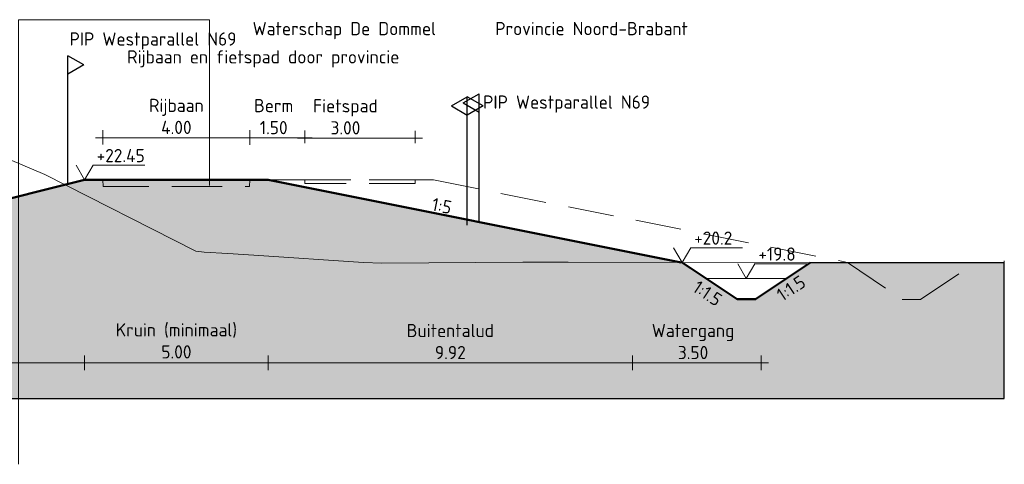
# Model space of a CAD drawing. Header units: metres. Extents: x 161377 to 162521, y 378914 to 379231.
# Tile 33 of 77: x 161861 to 161888, y 378917 to 378929. Entities that reach past the tile are written whole.
import ezdxf

# ---------------------------------------------------------------- set-up
doc = ezdxf.new("R2010")
doc.units = ezdxf.units.M
doc.linetypes.add('DASHED2', pattern=[0.375, 0.25, -0.125])
doc.linetypes.add('HIDDEN', pattern=[9.525, 6.35, -3.175])
for name, color, linetype, lineweight in [('B-WE-GR-MAAIVELD-GD', 253, 'Continuous', 18), ('N-WE-OG-TOPOGRAFIE-SD', 7, 'Continuous', 25), ('N-XX-GW-WATERGANG-GD', 90, 'Continuous', 50), ('profiel', 7, 'Continuous', 13), ('X-XX-AL-HULPLIJN-G', 7, 'Continuous', 18), ('X-XX-AL-HULPLIJN-O', 7, 'Continuous', 18), ('X-XX-AL-M', 7, 'Continuous', 18), ('X-XX-AL-NAP-M', 7, 'Continuous', 18)]:
    doc.layers.add(name, color=color, linetype=linetype, lineweight=lineweight)
doc.layers.add('N-WE-GW-GROND-A', color=7, linetype='Continuous', lineweight=35, true_color=0xffdf7f)
doc.layers.add('waterspiegel', color=7, linetype='Continuous', lineweight=13, true_color=0x0544ff)
doc.layers.add('PIP Westparallel N69', color=7, linetype='Continuous')
doc.styles.add('RH-NLCS-A', font='NLCS-ISO.ttf')
doc.dimstyles.new('RH-NLCS-IT-A$0', dxfattribs={"dimscale": 0, "dimtxt": 2.5, "dimasz": 2.5, "dimexe": 1, "dimexo": 5, "dimgap": 0.5, "dimtad": 1, "dimzin": 1, "dimdsep": 46, "dimtxsty": 'RH-NLCS-A', "dimcen": 2.5, "dimdle": 1, "dimclrd": 256, "dimclre": 8, "dimclrt": 256, "dimadec": 0, "dimazin": 0, "dimtfac": 1, "dimtmove": 0, "dimatfit": 3, "dimfxl": 1, "dimfxlon": 1, "dimlwd": -1, "dimlwe": 13, "dimarcsym": 1})

# ---------------------------------------------------------------- blocks, each defined once
blk = doc.blocks.new('Peilmaat')
blk.add_lwpolyline([(-0.162, 0.28), (0, 0), (0.162, 0.28), (1.142, 0.28)])
at = {"style": 'RH-NLCS-A'}
blk.add_attdef('NAP', (0.227, 0.337), '', height=0.25, dxfattribs=at)
blk = doc.blocks.new('SOG-TOPOGRAFIE_ERFGRENS_LINKS-D')
for p, q in [((-0.433, 3.25), (0, 3.5)), ((0, 3), (0, 3.5)), ((-0.433, 3.25), (0, 3)), ((0, 0), (0, 3))]:
    blk.add_line(p, q)
blk = doc.blocks.new('*D138')
at = {"layer": 'Defpoints', "color": 0, "transparency": 16777216}
for p in [(161863.092, 378924.755), (161868.092, 378924.755), (161868.092, 378919.773)]:
    blk.add_point(p, dxfattribs=at)
at = {"layer": 'X-XX-AL-M', "color": 8, "linetype": 'HIDDEN', "lineweight": 13, "transparency": 16777216}
for p, q in [((161863.092, 378919.973), (161863.092, 378919.573)), ((161868.092, 378919.973), (161868.092, 378919.573))]:
    blk.add_line(p, q, dxfattribs=at)
at = {"layer": 'X-XX-AL-M', "transparency": 16777216}
blk.add_line((161862.892, 378919.773), (161868.292, 378919.773), dxfattribs=at)
at = {"layer": 'X-XX-AL-M', "transparency": 16777216, "insert": (161865.592, 378920.371), "char_height": 0.36, "attachment_point": 5, "style": 'RH-NLCS-A'}
blk.add_mtext('Kruin (minimaal)\\P5.00', dxfattribs=at)
blk = doc.blocks.new('_None')
blk = doc.blocks.new('*D139')
at = {"layer": 'Defpoints', "color": 0, "transparency": 16777216}
for p in [(161868.092, 378924.755), (161878.014, 378922.501), (161878.014, 378919.773)]:
    blk.add_point(p, dxfattribs=at)
at = {"layer": 'X-XX-AL-M', "color": 8, "linetype": 'HIDDEN', "lineweight": 13, "transparency": 16777216}
for p, q in [((161868.092, 378919.973), (161868.092, 378919.573)), ((161878.014, 378919.973), (161878.014, 378919.573))]:
    blk.add_line(p, q, dxfattribs=at)
at = {"layer": 'X-XX-AL-M', "transparency": 16777216}
blk.add_line((161867.892, 378919.773), (161878.214, 378919.773), dxfattribs=at)
at = {"layer": 'X-XX-AL-M', "transparency": 16777216, "insert": (161873.053, 378920.353), "char_height": 0.36, "attachment_point": 5, "style": 'RH-NLCS-A'}
blk.add_mtext('Buitentalud \\P9.92', dxfattribs=at)
blk = doc.blocks.new('*D140')
at = {"layer": 'Defpoints', "color": 0, "transparency": 16777216}
for p in [(161878.014, 378922.501), (161881.515, 378922.501), (161881.515, 378919.773)]:
    blk.add_point(p, dxfattribs=at)
at = {"layer": 'X-XX-AL-M', "color": 8, "linetype": 'HIDDEN', "lineweight": 13, "transparency": 16777216}
for p, q in [((161878.014, 378919.973), (161878.014, 378919.573)), ((161881.515, 378919.973), (161881.515, 378919.573))]:
    blk.add_line(p, q, dxfattribs=at)
at = {"layer": 'X-XX-AL-M', "transparency": 16777216}
blk.add_line((161877.814, 378919.773), (161881.715, 378919.773), dxfattribs=at)
at = {"layer": 'X-XX-AL-M', "transparency": 16777216, "insert": (161879.664, 378920.353), "char_height": 0.36, "attachment_point": 5, "style": 'RH-NLCS-A'}
blk.add_mtext('Watergang\\P3.50', dxfattribs=at)
blk = doc.blocks.new('*D142')
at = {"layer": 'Defpoints', "color": 0, "transparency": 16777216}
for p in [(161863.092, 378924.755), (161853.915, 378922.461), (161863.092, 378919.773)]:
    blk.add_point(p, dxfattribs=at)
at = {"layer": 'X-XX-AL-M', "color": 8, "linetype": 'HIDDEN', "lineweight": 13, "transparency": 16777216}
for p, q in [((161853.915, 378919.973), (161853.915, 378919.573)), ((161863.092, 378919.973), (161863.092, 378919.573))]:
    blk.add_line(p, q, dxfattribs=at)
at = {"layer": 'X-XX-AL-M', "transparency": 16777216}
blk.add_line((161853.715, 378919.773), (161863.292, 378919.773), dxfattribs=at)
at = {"layer": 'X-XX-AL-M', "transparency": 16777216, "insert": (161857.793, 378920.353), "char_height": 0.36, "attachment_point": 5, "style": 'RH-NLCS-A'}
blk.add_mtext('Binnentalud \\P9.18', dxfattribs=at)
blk = doc.blocks.new('*D145')
at = {"layer": 'Defpoints', "color": 0, "transparency": 16777216}
for p in [(161867.592, 378925.908), (161863.589, 378924.719), (161867.592, 378924.738)]:
    blk.add_point(p, dxfattribs=at)
at = {"layer": 'X-XX-AL-M', "color": 8, "linetype": 'HIDDEN', "lineweight": 13, "transparency": 16777216}
for p, q in [((161863.589, 378925.719), (161863.589, 378926.108)), ((161867.592, 378925.738), (161867.592, 378926.108))]:
    blk.add_line(p, q, dxfattribs=at)
at = {"layer": 'X-XX-AL-M', "transparency": 16777216}
blk.add_line((161863.389, 378925.908), (161867.792, 378925.908), dxfattribs=at)
at = {"layer": 'X-XX-AL-M', "transparency": 16777216, "insert": (161865.591, 378926.488), "char_height": 0.36, "attachment_point": 5, "style": 'RH-NLCS-A'}
blk.add_mtext('Rijbaan\\P4.00', dxfattribs=at)
blk = doc.blocks.new('*D147')
at = {"layer": 'Defpoints', "color": 0, "transparency": 16777216}
for p in [(161869.092, 378925.902), (161869.092, 378924.755), (161867.592, 378924.713)]:
    blk.add_point(p, dxfattribs=at)
at = {"layer": 'X-XX-AL-M', "color": 8, "linetype": 'HIDDEN', "lineweight": 13, "transparency": 16777216}
for p, q in [((161867.592, 378925.713), (161867.592, 378926.102)), ((161869.092, 378925.755), (161869.092, 378926.102))]:
    blk.add_line(p, q, dxfattribs=at)
at = {"layer": 'X-XX-AL-M', "transparency": 16777216}
blk.add_line((161867.392, 378925.902), (161869.292, 378925.902), dxfattribs=at)
at = {"layer": 'X-XX-AL-M', "transparency": 16777216, "insert": (161868.242, 378926.482), "char_height": 0.36, "attachment_point": 5, "style": 'RH-NLCS-A'}
blk.add_mtext('Berm\\P1.50', dxfattribs=at)
blk = doc.blocks.new('*D148')
at = {"layer": 'Defpoints', "color": 0, "transparency": 16777216}
for p in [(161872.092, 378925.896), (161869.092, 378924.755), (161872.092, 378924.755)]:
    blk.add_point(p, dxfattribs=at)
at = {"layer": 'X-XX-AL-M', "color": 8, "linetype": 'HIDDEN', "lineweight": 13, "transparency": 16777216}
for p, q in [((161869.092, 378925.755), (161869.092, 378926.096)), ((161872.092, 378925.755), (161872.092, 378926.096))]:
    blk.add_line(p, q, dxfattribs=at)
at = {"layer": 'X-XX-AL-M', "transparency": 16777216}
blk.add_line((161868.892, 378925.896), (161872.292, 378925.896), dxfattribs=at)
at = {"layer": 'X-XX-AL-M', "transparency": 16777216, "insert": (161870.196, 378926.476), "char_height": 0.36, "attachment_point": 5, "style": 'RH-NLCS-A'}
blk.add_mtext('Fietspad\\P3.00', dxfattribs=at)

msp = doc.modelspace()

# ---------------------------------------------------------------- hatches: boundary and pattern name
at = {"layer": 'N-WE-GW-GROND-A', "transparency": 33554508}
h = msp.add_hatch(color=256, dxfattribs=at)
h.dxf.hatch_style = 1
h.paths.add_polyline_path([(161868.092, 378924.755), (161863.092, 378924.755), (161853.915, 378922.461), (161849.915, 378922.405), (161848.518, 378921.705), (161847.518, 378921.705), (161846.118, 378922.405), (161835.215, 378922.705), (161831.626, 378922.994), (161830.627, 378923.044), (161827.193, 378922.821), (161827.193, 378918.805), (161888.142, 378918.805), (161888.142, 378922.498), (161882.867, 378922.506), (161881.367, 378921.506), (161880.867, 378921.506), (161879.367, 378922.501)])

# ---------------------------------------------------------------- linework, layer by layer
msp.add_lwpolyline([(161888.142, 378922.498), (161888.047, 378922.498), (161882.859, 378922.501), (161881.367, 378921.506), (161880.867, 378921.506), (161879.338, 378922.506), (161868.092, 378924.755), (161863.092, 378924.755), (161853.915, 378922.461), (161849.915, 378922.405), (161848.518, 378921.705), (161847.518, 378921.705), (161846.118, 378922.405), (161835.215, 378922.705), (161835.215, 378922.705), (161831.626, 378922.994), (161830.627, 378923.044), (161827.193, 378922.821), (161827.193, 378918.805), (161888.142, 378918.805)], close=True)
at = {"layer": 'B-WE-GR-MAAIVELD-GD', "flags": 128}
msp.add_lwpolyline([(161861.048, 378925.309), (161862.006, 378924.901), (161866.118, 378922.819), (161866.346, 378922.791), (161866.992, 378922.75), (161867.701, 378922.706), (161870.686, 378922.502), (161871.189, 378922.492), (161875.026, 378922.514), (161876.259, 378922.514), (161879.367, 378922.506), (161881.329, 378922.5), (161883.707, 378922.502), (161886.4, 378922.501), (161888.047, 378922.498), (161888.142, 378922.498)], dxfattribs=at)
at = {"layer": 'N-XX-GW-WATERGANG-GD'}
for points in [[(161853.915, 378922.461), (161863.092, 378924.755), (161868.092, 378924.755), (161879.338, 378922.506)], [(161879.367, 378922.506), (161880.867, 378921.506), (161881.367, 378921.506), (161882.867, 378922.506)]]:
    msp.add_lwpolyline(points, dxfattribs=at)
at = {"layer": 'PIP Westparallel N69', "color": 172, "true_color": 0x0000e2}
for p, q in [((161863.071, 378927.892), (161862.638, 378928.142)), ((161862.638, 378927.642), (161862.638, 378928.142)), ((161863.071, 378927.892), (161862.638, 378927.642)), ((161862.638, 378924.642), (161862.638, 378927.642)), ((161873.405, 378926.856), (161873.838, 378927.106)), ((161873.838, 378926.606), (161873.838, 378927.106)), ((161873.405, 378926.856), (161873.838, 378926.606)), ((161873.838, 378923.606), (161873.838, 378926.606))]:
    msp.add_line(p, q, dxfattribs=at)
at = {"layer": 'profiel', "linetype": 'DASHED2', "ltscale": 5}
for points in [[(161867.592, 378924.755), (161865.592, 378924.755), (161863.589, 378924.755), (161863.594, 378924.575), (161865.592, 378924.575), (161867.587, 378924.575)], [(161869.092, 378924.755), (161872.092, 378924.755), (161872.092, 378924.655), (161869.092, 378924.655)]]:
    msp.add_lwpolyline(points, close=True, dxfattribs=at)
for points in [[(161872.592, 378924.755), (161872.092, 378924.755), (161869.092, 378924.755), (161867.592, 378924.755)], [(161872.592, 378924.755), (161883.867, 378922.51), (161885.361, 378921.502), (161885.863, 378921.502), (161887.363, 378922.501)]]:
    msp.add_lwpolyline(points, dxfattribs=at)
at = {"layer": 'waterspiegel'}
msp.add_line((161880.02, 378922.07), (161882.213, 378922.07), dxfattribs=at)
at = {"layer": 'X-XX-AL-HULPLIJN-G'}
for points in [[(161866.49, 378929.123), (161861.29, 378929.123), (161861.29, 378917.007)], [(161866.49, 378924.605), (161866.49, 378929.123)], [(161858.203, 378923.533), (161863.092, 378924.755)], [(161866.49, 378924.645), (161866.49, 378924.795)]]:
    msp.add_lwpolyline(points, dxfattribs=at)
at = {"layer": 'X-XX-AL-HULPLIJN-O'}
msp.add_lwpolyline([(161827.193, 378922.821), (161827.193, 378918.805), (161888.142, 378918.805), (161888.142, 378922.553)], dxfattribs=at)

# ---------------------------------------------------------------- block references
at = {"layer": 'N-WE-OG-TOPOGRAFIE-SD', "color": 7}
msp.add_blockref('SOG-TOPOGRAFIE_ERFGRENS_LINKS-D', (161873.515, 378923.523), dxfattribs=at)
at = {"layer": 'N-WE-OG-TOPOGRAFIE-SD', "color": 7, "xscale": -1}
msp.add_blockref('SOG-TOPOGRAFIE_ERFGRENS_LINKS-D', (161873.515, 378923.523), dxfattribs=at)
at = {"layer": 'waterspiegel', "xscale": 1.44, "yscale": 1.44, "zscale": 1.44}
msp.add_blockref('Peilmaat', (161881.115, 378922.071), dxfattribs=at).add_auto_attribs({'NAP': '+19.8'})
at = {"layer": 'X-XX-AL-NAP-M', "xscale": 1.44, "yscale": 1.44, "zscale": 1.44}
for p, values in [((161863.092, 378924.755), {'NAP': '+22.45'}), ((161879.367, 378922.506), {'NAP': '+20.2'})]:
    msp.add_blockref('Peilmaat', p, dxfattribs=at).add_auto_attribs(values)

# ---------------------------------------------------------------- texts
at = {"layer": 'PIP Westparallel N69', "color": 172, "true_color": 0x0000e2, "style": 'RH-NLCS-A'}
for p in [(161862.68, 378928.417), (161873.945, 378926.698)]:
    msp.add_text('PIP Westparallel N69', height=0.36, dxfattribs=at).set_placement(p)
at = {"layer": 'X-XX-AL-M', "style": 'RH-NLCS-A'}
for s, p in [('Waterschap De Dommel', (161867.667, 378928.7)), ('Provincie Noord-Brabant', (161874.275, 378928.7)), ('Rijbaan en fietspad door provincie', (161864.25, 378927.93))]:
    msp.add_text(s, height=0.36, dxfattribs=at).set_placement(p)
at = {"layer": 'X-XX-AL-M', "char_height": 0.36, "width": 0.89861, "attachment_point": 1, "style": 'RH-NLCS-A'}
for s, insert, rotation in [('1:5', (161872.596, 378924.278), 348.69), ('1:1.5', (161881.899, 378921.731), 33.69), ('1:1.5', (161879.822, 378922.039), 326.31)]:
    msp.add_mtext(s, dxfattribs=dict(at, insert=insert, rotation=rotation))

# ---------------------------------------------------------------- dimensions: what is measured, and where the dimension line sits
at = {"layer": 'X-XX-AL-M'}
for base, p1, p2, text, picture, middle in [((161867.592, 378925.908), (161863.589, 378924.719), (161867.592, 378924.738), 'Rijbaan\\P<>', '*D145', (161865.591, 378925.908)), ((161869.092, 378925.902), (161867.592, 378924.713), (161869.092, 378924.755), 'Berm\\P<>', '*D147', (161868.242, 378925.902)), ((161872.092, 378925.896), (161869.092, 378924.755), (161872.092, 378924.755), 'Fietspad\\P<>', '*D148', (161870.196, 378925.896)), ((161863.092, 378919.773), (161853.915, 378922.461), (161863.092, 378924.755), 'Binnentalud \\P<>', '*D142', (161857.793, 378919.773)), ((161868.092, 378919.773), (161863.092, 378924.755), (161868.092, 378924.755), 'Kruin (minimaal)\\P<>', '*D138', (161865.592, 378919.773)), ((161878.014, 378919.773), (161868.092, 378924.755), (161878.014, 378922.501), 'Buitentalud \\P<>', '*D139', (161873.053, 378919.773)), ((161881.515, 378919.773), (161878.014, 378922.501), (161881.515, 378922.501), 'Watergang\\P<>', '*D140', (161879.664, 378919.773))]:
    dim = msp.add_linear_dim(base=base, p1=p1, p2=p2, text=text, dimstyle='RH-NLCS-IT-A$0', override={"dimtxt": 1.8, "dimblk1": 'None', "dimblk2": 'None', "dimsah": 1}, dxfattribs=at)
    dim.commit()
    dim.dimension.update_dxf_attribs({"geometry": picture, "text_midpoint": middle, "dimtype": 160})

doc.saveas('drawing.dxf')
